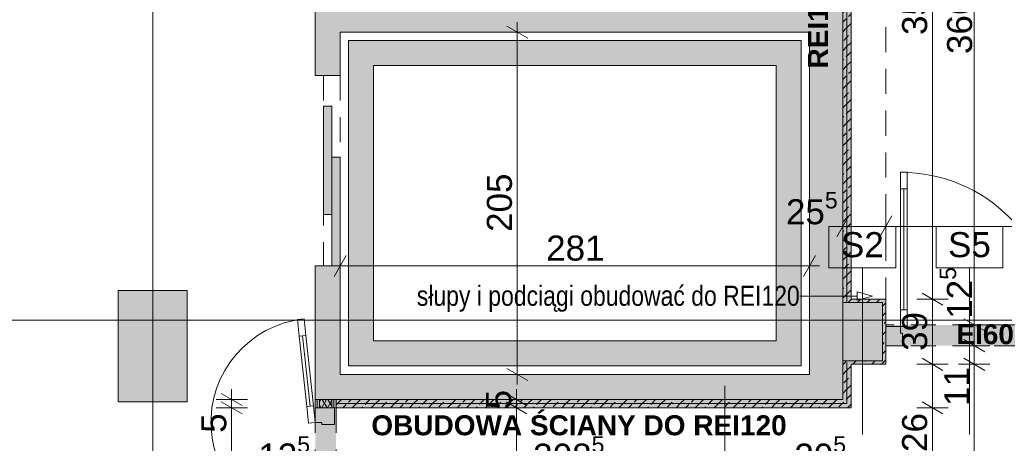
# Paper-space layout 'A-38 RZUT - PIĘTRO 8' of a CAD drawing. Header units: millimetres. Extents: x 0 to 800, y 0 to 500.
# Tile 14 of 22: x 345 to 463, y 172 to 223. Entities that reach past the tile are written whole.
import ezdxf
from ezdxf.xclip import XClip

# ---------------------------------------------------------------- set-up
doc = ezdxf.new("R2010")
doc.units = ezdxf.units.MM
doc.header["$MEASUREMENT"] = 0
doc.header["$XCLIPFRAME"] = 0
for name, pattern in [('ACAD_ISO03W100', [300, 120, -180]), ('DASHDOTX2', [1000, 500, -250, 0, -250]), ('Przer. długie kreski', [2.5, 1.5, -1]), ('PRZERYWANA_DU_A', [550, 350, -200])]:
    doc.linetypes.add(name, pattern=pattern)
for name, color, linetype, lineweight in [('A_linie przekroju_Nr_pióra__1', 7, 'Continuous', 20), ('A_winda_Nr_pióra__1', 7, 'Continuous', 20), ('A_wymiary_Nr_pióra__1', 7, 'Continuous', 20), ('A_wymiary_Nr_pióra__2', 8, 'Continuous', 13), ('A_ściany proj_Nr_pióra__1', 7, 'Continuous', 20), ('A_ściany proj_Nr_pióra__2', 8, 'Continuous', 13), ('A_ściany_Nr_pióra__1', 7, 'Continuous', 20), ('Drzwi Archicad_Nr_pióra__1', 7, 'Continuous', 20), ('Drzwi Archicad_Nr_pióra__3', 252, 'Continuous', 13)]:
    doc.layers.add(name, color=color, linetype=linetype, lineweight=lineweight)
for name, color, linetype, lineweight, true_color in [('A_opis ścian_Nr_pióra__19', 7, 'Continuous', 5, 0x191919), ('A_opis_Nr_pióra__10', 7, 'Continuous', 13, 0x4b4b4b), ('A_opis_Nr_pióra__255', 7, 'Continuous', 15, 0x242424), ('A_osie_Nr_pióra__16', 7, 'Continuous', 5, 0x0f0f0f), ('A_ppoż proj_Nr_pióra__10', 7, 'Continuous', 13, 0x4b4b4b), ('A_ppoż proj_Nr_pióra__8', 7, 'Continuous', 13, 0x4c4c4c), ('A_ściany proj_Nr_pióra__10', 7, 'Continuous', 13, 0x4b4b4b), ('A_ściany proj_Nr_pióra__21', 7, 'Continuous', 5, 0xb0b0b0)]:
    doc.layers.add(name, color=color, linetype=linetype, lineweight=lineweight, true_color=true_color)
for name, color, linetype in [('A_podrys', 7, 'Continuous'), ('A_ppoż', 7, 'Continuous'), ('A_ppoż proj', 7, 'Continuous'), ('A_winda', 7, 'Continuous'), ('A_ściany', 7, 'Continuous'), ('A_ściany proj', 7, 'Continuous')]:
    doc.layers.add(name, color=color, linetype=linetype)
doc.styles.add('STYL_AUTOMATYCZNY_1', font='arial.ttf')
doc.styles.add('STYL_AUTOMATYCZNY_2', font='ARIALN.TTF')
doc.styles.add('STYL_AUTOMATYCZNY_3', font='arial.ttf')
doc.styles.add('STYL_AUTOMATYCZNY_5', font='arial.ttf')
pattern_1 = [(45, (-3189.4131, -631.401), (-1.1404925, 1.1404925), []), (45, (-3188.2726, -631.401), (-1.1404925, 1.1404925), [0.80646, -0.40322])]
pattern_2 = [(0, (-3189.413, -631.401), (0, 2), [0, -2])]

# ---------------------------------------------------------------- blocks, each defined once
blk = doc.blocks.new('Rysunek_1_1', base_point=(-3189.41, -631.4))
at = {"layer": 'A_ppoż', "linetype": 'Continuous', "lineweight": 0, "true_color": 0x121212}
for points in [[(448.95, 183.68), (490.05, 183.68), (490.05, 186.18), (448.95, 186.18)], [(380.63, 137.23), (383.13, 137.23), (383.13, 177.25), (380.63, 177.25)]]:
    blk.add_hatch(color=250, dxfattribs=at).paths.add_polyline_path(points)
at = {"layer": 'A_ppoż proj', "linetype": 'Continuous', "lineweight": 0, "true_color": 0x121212}
blk.add_hatch(color=250, dxfattribs=at).paths.add_polyline_path([(357.18, 269.25), (356.65, 269.25), (356.65, 253.75), (365.71, 253.75), (365.71, 265.25), (380.63, 265.25), (380.63, 266.25), (365.31, 266.25), (365.31, 254.15), (357.05, 254.15), (357.05, 268.25), (357.18, 268.25), (359.68, 268.25), (441.55, 268.25), (441.55, 266.85), (448.55, 266.85), (448.55, 259.85), (443.81, 259.85), (443.81, 188.85), (448.55, 188.85), (448.55, 181.85), (443.81, 181.85), (443.81, 177.25), (380.63, 177.25), (380.63, 176.25), (444.81, 176.25), (444.81, 181.45), (448.95, 181.45), (448.95, 189.25), (444.81, 189.25), (444.81, 259.45), (448.95, 259.45), (448.95, 267.85), (442.55, 267.85), (442.55, 269.25), (359.68, 269.25), (359.68, 308.25), (357.18, 308.25)])
at = {"layer": 'A_winda', "linetype": 'Continuous', "lineweight": 0, "true_color": 0xfdfdfd}
h = blk.add_hatch(color=7, dxfattribs=at)
h.paths.add_polyline_path([(384.63, 220.25), (384.63, 181.25), (438.81, 181.25), (438.81, 220.25)])
h.paths.add_polyline_path([(435.81, 217.25), (435.81, 184.25), (387.63, 184.25), (387.63, 217.25)], flags=0)
for points in [[(381.63, 212.39), (381.63, 199.39), (382.63, 199.39), (382.63, 212.39)], [(382.63, 206.27), (382.63, 193.27), (383.63, 193.27), (383.63, 206.27)]]:
    blk.add_hatch(color=7, dxfattribs=at).paths.add_polyline_path(points)
at = {"layer": 'A_ściany', "linetype": 'Continuous', "lineweight": 0, "true_color": 0x000000}
for points in [[(439.81, 262.11), (439.81, 180.25), (443.81, 177.25), (443.81, 266.85)], [(380.63, 228.07), (380.63, 216.07), (383.63, 216.07), (383.63, 228.07)], [(383.63, 221.25), (439.81, 221.25), (439.81, 224.25), (383.63, 224.25)], [(380.63, 177.25), (383.63, 180.25), (383.63, 193.27), (380.63, 193.27)], [(357.05, 190.28), (357.05, 176.97), (365.31, 176.97), (365.31, 190.28)], [(443.81, 188.85), (443.81, 181.85), (448.55, 181.85), (448.55, 188.85)], [(439.81, 180.25), (383.63, 180.25), (380.63, 177.25), (443.81, 177.25)]]:
    blk.add_hatch(color=18, dxfattribs=at).paths.add_polyline_path(points)
at = {"layer": 'A_ściany proj', "linetype": 'Continuous', "lineweight": 0, "true_color": 0x4b4b4b}
h = blk.add_hatch(dxfattribs=at)
h.set_pattern_fill('FP_65_0001', color=251, style=0, pattern_type=2)
h.set_pattern_definition(pattern_1)
h.paths.add_polyline_path([(443.81, 259.85), (443.81, 188.85), (444.31, 189.05), (444.31, 259.65)])
h = blk.add_hatch(dxfattribs=at)
h.set_pattern_fill('FP_65_0001', color=251, style=0, pattern_type=2)
h.set_pattern_definition(pattern_1)
h.paths.add_polyline_path([(444.81, 189.25), (444.81, 259.45), (444.31, 259.45), (444.31, 189.25)])
h = blk.add_hatch(dxfattribs=at)
h.set_pattern_fill('FP_65_0001', color=251, style=0, pattern_type=2)
h.set_pattern_definition(pattern_1)
h.paths.add_polyline_path([(443.81, 188.85), (444.31, 188.85), (444.31, 189.05)])
h = blk.add_hatch(dxfattribs=at)
h.set_pattern_fill('FP_65_0001', color=251, style=0, pattern_type=2)
h.set_pattern_definition(pattern_1)
h.paths.add_polyline_path([(444.81, 189.25), (444.31, 189.05), (444.31, 188.85), (444.81, 188.85)])
h = blk.add_hatch(dxfattribs=at)
h.set_pattern_fill('FP_65_0001', color=251, style=0, pattern_type=2)
h.set_pattern_definition(pattern_1)
h.paths.add_polyline_path([(444.31, 189.05), (444.81, 189.25), (444.31, 189.25)])
h = blk.add_hatch(dxfattribs=at)
h.set_pattern_fill('FP_65_0001', color=251, style=0, pattern_type=2)
h.set_pattern_definition(pattern_1)
h.paths.add_polyline_path([(444.81, 188.85), (448.55, 188.85), (448.95, 189.25), (444.81, 189.25)])
h = blk.add_hatch(dxfattribs=at)
h.set_pattern_fill('FP_65_0001', color=251, style=0, pattern_type=2)
h.set_pattern_definition(pattern_1)
h.paths.add_polyline_path([(448.55, 188.85), (448.55, 181.85), (448.95, 181.85), (448.95, 189.25)])
h = blk.add_hatch(dxfattribs=at)
h.set_pattern_fill('FP_65_0001', color=251, style=0, pattern_type=2)
h.set_pattern_definition(pattern_1)
h.paths.add_polyline_path([(444.31, 181.85), (443.81, 181.85), (444.31, 181.65)])
h = blk.add_hatch(dxfattribs=at)
h.set_pattern_fill('FP_65_0001', color=251, style=0, pattern_type=2)
h.set_pattern_definition(pattern_1)
h.paths.add_polyline_path([(443.81, 181.85), (443.81, 177.25), (444.31, 176.75), (444.31, 181.65)])
h = blk.add_hatch(dxfattribs=at)
h.set_pattern_fill('FP_65_0001', color=251, style=0, pattern_type=2)
h.set_pattern_definition(pattern_1)
h.paths.add_polyline_path([(444.31, 181.85), (444.31, 181.65), (444.81, 181.45), (444.81, 181.85)])
h = blk.add_hatch(dxfattribs=at)
h.set_pattern_fill('FP_65_0001', color=251, style=0, pattern_type=2)
h.set_pattern_definition(pattern_1)
h.paths.add_polyline_path([(444.81, 181.45), (444.31, 181.65), (444.31, 181.45)])
h = blk.add_hatch(dxfattribs=at)
h.set_pattern_fill('FP_65_0001', color=251, style=0, pattern_type=2)
h.set_pattern_definition(pattern_1)
h.paths.add_polyline_path([(444.81, 181.45), (448.95, 181.45), (448.95, 181.85), (444.81, 181.85)])
h = blk.add_hatch(dxfattribs=at)
h.set_pattern_fill('FP_65_0001', color=251, style=0, pattern_type=2)
h.set_pattern_definition(pattern_1)
h.paths.add_polyline_path([(444.31, 181.45), (444.31, 176.75), (444.81, 176.25), (444.81, 181.45)])
at = {"layer": 'A_ściany proj', "linetype": 'Continuous', "lineweight": 13}
h = blk.add_hatch(dxfattribs=at)
h.set_pattern_fill('gypsum_0001', color=8, style=0, pattern_type=2)
h.set_pattern_definition(pattern_2)
h.paths.add_polyline_path([(380.63, 177.25), (380.63, 176.25), (380.88, 176.25), (380.88, 177.25)])
h = blk.add_hatch(dxfattribs=at)
h.set_pattern_fill('gypsum_0001', color=8, style=0, pattern_type=2)
h.set_pattern_definition(pattern_2)
h.paths.add_polyline_path([(381.13, 177.25), (380.88, 177.25), (380.88, 176.25), (381.13, 176.25)])
h = blk.add_hatch(dxfattribs=at)
h.set_pattern_fill('batt_insulation_0001', color=8, style=0, pattern_type=2)
h.set_pattern_definition([(60, (-3189.4131, -631.40095), (-0.51961524, 0.3), []), (120, (-3189.4131, -631.40095), (0.51961524, 0.3), [])])
h.paths.add_polyline_path([(381.13, 177.25), (381.13, 176.25), (382.63, 176.25), (382.63, 177.25)])
h = blk.add_hatch(dxfattribs=at)
h.set_pattern_fill('gypsum_0001', color=8, style=0, pattern_type=2)
h.set_pattern_definition(pattern_2)
h.paths.add_polyline_path([(382.63, 177.25), (382.63, 176.25), (382.88, 176.25), (382.88, 177.25)])
h = blk.add_hatch(dxfattribs=at)
h.set_pattern_fill('gypsum_0001', color=8, style=0, pattern_type=2)
h.set_pattern_definition(pattern_2)
h.paths.add_polyline_path([(382.88, 177.25), (382.88, 176.25), (383.13, 176.25), (383.13, 177.25)])
at = {"layer": 'A_ściany proj', "linetype": 'Continuous', "lineweight": 0, "true_color": 0x4b4b4b}
h = blk.add_hatch(dxfattribs=at)
h.set_pattern_fill('FP_65_0001', color=251, style=0, pattern_type=2)
h.set_pattern_definition(pattern_1)
h.paths.add_polyline_path([(443.81, 177.25), (383.13, 177.25), (383.13, 176.75), (444.31, 176.75)])
h = blk.add_hatch(dxfattribs=at)
h.set_pattern_fill('FP_65_0001', color=251, style=0, pattern_type=2)
h.set_pattern_definition(pattern_1)
h.paths.add_polyline_path([(383.13, 176.25), (444.81, 176.25), (444.31, 176.75), (383.13, 176.75)])
at = {"layer": 'A_linie przekroju_Nr_pióra__1', "color": 7, "linetype": 'ACAD_ISO03W100', "lineweight": 20, "ltscale": 2}
blk.add_line((87.04, 202.41), (544.97, 202.41), dxfattribs=at)
at = {"layer": 'A_opis ścian_Nr_pióra__19', "color": 250, "linetype": 'Continuous', "lineweight": 5, "ltscale": 2, "true_color": 0x191919}
for p, q in [((450.15, 197.98), (442.15, 197.98)), ((442.15, 197.98), (442.15, 193.03)), ((450.15, 193.03), (450.15, 197.98)), ((462.97, 197.98), (454.97, 197.98)), ((454.97, 197.98), (454.97, 193.03)), ((462.97, 193.03), (462.97, 197.98)), ((442.15, 193.03), (450.15, 193.03)), ((446.15, 193.03), (446.15, 173.03)), ((454.97, 193.03), (462.97, 193.03)), ((458.97, 193.03), (458.97, 173.03)), ((429.67, 158.86), (429.67, 178.86))]:
    blk.add_line(p, q, dxfattribs=at)
at = {"layer": 'A_opis_Nr_pióra__255', "color": 250, "linetype": 'Continuous', "lineweight": 15, "ltscale": 2, "true_color": 0x242424}
for p, q in [((445.51, 189.13), (445.51, 190.13)), ((447.37, 189.63), (445.51, 190.13)), ((438.81, 189.63), (438.65, 189.63)), ((445.51, 189.63), (438.81, 189.63)), ((447.37, 189.63), (445.51, 189.13))]:
    blk.add_line(p, q, dxfattribs=at)
at = {"layer": 'A_osie_Nr_pióra__16', "color": 250, "linetype": 'DASHDOTX2', "lineweight": 5, "ltscale": 2, "true_color": 0x0f0f0f}
for p, q in [((361.18, 425.66), (361.18, 126.75)), ((544.97, 186.75), (100.57, 186.75))]:
    blk.add_line(p, q, dxfattribs=at)
at = {"layer": 'A_ppoż proj_Nr_pióra__10', "color": 251, "linetype": 'Przer. długie kreski', "lineweight": 13, "ltscale": 2, "true_color": 0x4b4b4b}
blk.add_line((448.95, 188.85), (448.95, 259.85), dxfattribs=at)
at = {"layer": 'A_winda_Nr_pióra__1', "color": 7, "linetype": 'Przer. długie kreski', "lineweight": 20, "ltscale": 2}
for p, q in [((381.63, 216.07), (381.63, 193.27)), ((383.63, 216.07), (383.63, 194.07))]:
    blk.add_line(p, q, dxfattribs=at)
at = {"layer": 'A_winda_Nr_pióra__1', "color": 7, "linetype": 'PRZERYWANA_DU_A', "lineweight": 20, "ltscale": 2, "flags": 128}
for points in [[(384.63, 220.25), (438.81, 220.25), (438.81, 181.25), (384.63, 181.25)], [(435.81, 217.25), (435.81, 184.25), (387.63, 184.25), (387.63, 217.25)]]:
    blk.add_lwpolyline(points, close=True, dxfattribs=at)
at = {"layer": 'A_winda_Nr_pióra__1', "color": 7, "linetype": 'Continuous', "lineweight": 20, "ltscale": 2, "flags": 128}
for points in [[(381.63, 212.39), (381.63, 199.39), (382.63, 199.39), (382.63, 212.39)], [(382.63, 206.27), (382.63, 193.27), (383.63, 193.27), (383.63, 206.27)]]:
    blk.add_lwpolyline(points, close=True, dxfattribs=at)
at = {"layer": 'A_wymiary_Nr_pióra__1', "color": 7, "linetype": 'Continuous', "lineweight": 20, "ltscale": 2}
for p, q in [((406.08, 220.53), (403.58, 221.97)), ((444.53, 199.23), (443.09, 196.73)), ((449.67, 199.23), (448.23, 196.73)), ((384.35, 194.49), (382.91, 191.99)), ((439.09, 191.99), (440.53, 194.49)), ((453.3, 189.97), (455.8, 188.53)), ((458.3, 186.91), (460.8, 185.46)), ((458.3, 184.41), (460.8, 182.96)), ((453.3, 182.17), (455.8, 180.73)), ((458.3, 182.17), (460.8, 180.73)), ((403.58, 180.97), (406.08, 179.53)), ((369.38, 177.97), (371.88, 176.53)), ((371.88, 175.53), (369.38, 176.97)), ((403.49, 177.97), (405.99, 176.53)), ((405.99, 175.53), (403.49, 176.97)), ((453.3, 176.97), (455.8, 175.53))]:
    blk.add_line(p, q, dxfattribs=at)
at = {"layer": 'A_wymiary_Nr_pióra__2', "color": 8, "linetype": 'Continuous', "lineweight": 13, "ltscale": 2}
for p, q in [((454.55, 189.25), (454.55, 259.45)), ((459.55, 186.18), (459.55, 259.45)), ((404.83, 221.25), (404.83, 222.47)), ((406.71, 221.25), (402.96, 221.25)), ((404.83, 180.25), (404.83, 221.25)), ((443.81, 196.1), (443.81, 199.85)), ((448.95, 196.1), (448.95, 199.85)), ((442.59, 197.98), (443.81, 197.98)), ((443.81, 197.98), (448.95, 197.98)), ((448.95, 197.98), (490.05, 197.98)), ((383.63, 191.36), (383.63, 195.11)), ((439.81, 191.36), (439.81, 195.11)), ((382.41, 193.24), (383.63, 193.24)), ((383.63, 193.24), (439.81, 193.24)), ((439.81, 193.24), (441.03, 193.24)), ((456.42, 189.25), (452.67, 189.25)), ((454.55, 181.45), (454.55, 189.25)), ((461.42, 186.18), (457.67, 186.18)), ((459.55, 183.68), (459.55, 186.18)), ((461.42, 183.68), (457.67, 183.68)), ((459.55, 181.45), (459.55, 183.68)), ((456.42, 181.45), (452.67, 181.45)), ((454.55, 176.25), (454.55, 181.45)), ((461.42, 181.45), (457.67, 181.45)), ((459.55, 137.25), (459.55, 181.45)), ((406.71, 180.25), (402.96, 180.25)), ((404.83, 179.03), (404.83, 180.25)), ((370.63, 177.25), (370.63, 178.47)), ((404.74, 177.25), (404.74, 178.47)), ((372.51, 177.25), (368.76, 177.25)), ((370.63, 176.25), (370.63, 177.25)), ((406.61, 177.25), (402.86, 177.25)), ((404.74, 176.25), (404.74, 177.25)), ((372.51, 176.25), (368.76, 176.25)), ((370.63, 138.25), (370.63, 176.25)), ((406.61, 176.25), (402.86, 176.25)), ((404.74, 137.25), (404.74, 176.25)), ((456.42, 176.25), (452.67, 176.25)), ((454.55, 137.25), (454.55, 176.25))]:
    blk.add_line(p, q, dxfattribs=at)
at = {"layer": 'A_ściany proj_Nr_pióra__1', "color": 7, "linetype": 'Continuous', "lineweight": 20, "ltscale": 2, "flags": 128}
for points in [[(443.81, 259.85), (443.81, 188.85)], [(444.81, 189.25), (444.81, 259.45)], [(448.95, 189.25), (444.81, 189.25)], [(444.81, 188.85), (448.55, 188.85)], [(448.55, 188.85), (448.55, 181.85)], [(448.95, 181.85), (448.95, 189.25)], [(443.81, 181.85), (443.81, 177.25)], [(448.55, 181.85), (444.81, 181.85)], [(444.81, 181.45), (448.95, 181.45)], [(444.81, 176.25), (444.81, 181.45)], [(380.63, 177.25), (380.63, 176.25)], [(443.81, 177.25), (383.13, 177.25)], [(383.13, 176.25), (383.13, 177.25)], [(383.13, 176.25), (444.81, 176.25)]]:
    blk.add_lwpolyline(points, dxfattribs=at)
at = {"layer": 'A_ściany proj_Nr_pióra__10', "color": 251, "linetype": 'Continuous', "lineweight": 13, "ltscale": 2, "true_color": 0x4b4b4b}
for p, q in [((444.31, 259.65), (444.31, 189.05)), ((444.31, 189.05), (444.31, 259.65)), ((444.31, 189.05), (444.31, 188.85)), ((444.31, 181.65), (444.31, 176.75)), ((444.31, 176.75), (444.31, 181.65)), ((444.31, 176.75), (383.13, 176.75)), ((383.13, 176.75), (444.31, 176.75))]:
    blk.add_line(p, q, dxfattribs=at)
at = {"layer": 'A_ściany proj_Nr_pióra__2', "color": 8, "linetype": 'Continuous', "lineweight": 13, "ltscale": 2, "flags": 128}
for points in [[(443.81, 188.85), (444.31, 188.85)], [(444.31, 188.85), (444.81, 188.85)], [(443.81, 181.85), (444.31, 181.85)], [(444.31, 181.85), (444.81, 181.85)], [(448.95, 181.85), (448.95, 181.45)], [(383.13, 177.25), (383.13, 176.75)], [(383.13, 176.75), (383.13, 176.25)]]:
    blk.add_lwpolyline(points, dxfattribs=at)
at = {"layer": 'A_ściany proj_Nr_pióra__21', "color": 253, "linetype": 'Continuous', "lineweight": 5, "ltscale": 2, "true_color": 0xb0b0b0}
for p, q in [((448.95, 185.98), (448.95, 186.18)), ((448.95, 185.93), (448.95, 185.98)), ((448.95, 185.68), (448.95, 185.93)), ((448.95, 184.18), (448.95, 185.68)), ((448.95, 183.93), (448.95, 184.18)), ((448.95, 183.68), (448.95, 183.93)), ((380.88, 177.25), (380.88, 176.25)), ((381.13, 177.25), (381.13, 176.25)), ((382.63, 176.25), (382.63, 177.25)), ((382.88, 176.25), (382.88, 177.25)), ((380.63, 176.25), (380.88, 176.25)), ((380.88, 176.25), (381.13, 176.25)), ((381.13, 176.25), (382.63, 176.25)), ((382.63, 176.25), (382.88, 176.25)), ((382.88, 176.25), (382.93, 176.25)), ((382.93, 176.25), (383.13, 176.25))]:
    blk.add_line(p, q, dxfattribs=at)
at = {"layer": 'A_ściany proj_Nr_pióra__21', "color": 253, "linetype": 'Continuous', "lineweight": 5, "ltscale": 2, "true_color": 0xb0b0b0, "flags": 128}
for points in [[(380.88, 177.25), (380.63, 177.25)], [(381.13, 177.25), (380.88, 177.25)], [(382.63, 177.25), (381.13, 177.25)], [(382.88, 177.25), (382.63, 177.25)], [(383.13, 177.25), (382.88, 177.25)]]:
    blk.add_lwpolyline(points, dxfattribs=at)
at = {"layer": 'A_ściany_Nr_pióra__1', "color": 7, "linetype": 'Continuous', "lineweight": 20, "ltscale": 2}
for p, q in [((383.63, 216.07), (380.63, 216.07)), ((383.63, 193.27), (380.63, 193.27))]:
    blk.add_line(p, q, dxfattribs=at)
at = {"layer": 'A_ściany_Nr_pióra__1', "color": 7, "linetype": 'Continuous', "lineweight": 20, "ltscale": 2, "flags": 128}
for points in [[(443.81, 177.25), (443.81, 266.85)], [(380.63, 228.07), (380.63, 216.07)], [(383.63, 216.07), (383.63, 221.25)], [(383.63, 221.25), (439.81, 221.25)], [(439.81, 221.25), (439.81, 180.25)], [(380.63, 193.27), (380.63, 177.25)], [(383.63, 180.25), (383.63, 193.27)], [(357.05, 190.28), (357.05, 176.97)], [(365.31, 190.28), (357.05, 190.28)], [(365.31, 176.97), (365.31, 190.28)], [(443.81, 188.85), (443.81, 181.85)], [(448.55, 188.85), (443.81, 188.85)], [(448.55, 181.85), (448.55, 188.85)], [(443.81, 181.85), (448.55, 181.85)], [(439.81, 180.25), (383.63, 180.25)], [(357.05, 176.97), (365.31, 176.97)], [(380.63, 177.25), (443.81, 177.25)]]:
    blk.add_lwpolyline(points, dxfattribs=at)
at = {"layer": 'Drzwi Archicad_Nr_pióra__1', "color": 7, "linetype": 'Continuous', "lineweight": 20, "ltscale": 2}
for p, q in [((383.63, 216.07), (380.63, 216.07)), ((383.63, 193.27), (380.63, 193.27))]:
    blk.add_line(p, q, dxfattribs=at)
at = {"layer": 'Drzwi Archicad_Nr_pióra__3', "color": 252, "linetype": 'Continuous', "lineweight": 13, "ltscale": 2}
for p, q in [((450.71, 204.46), (450.71, 202.46)), ((451.51, 204.46), (450.71, 204.46)), ((451.51, 202.46), (451.51, 204.46)), ((450.71, 202.46), (451.51, 202.46)), ((451.11, 202.46), (451.11, 187.98)), ((451.51, 187.98), (450.71, 187.98)), ((450.71, 187.98), (450.71, 185.98)), ((451.51, 185.98), (451.51, 187.98)), ((378.52, 186.81), (379.31, 186.9)), ((378.73, 184.83), (378.52, 186.81)), ((379.31, 186.9), (379.53, 184.91)), ((448.95, 185.98), (448.95, 186.18)), ((448.95, 183.68), (448.95, 185.98)), ((448.95, 185.98), (450.71, 185.98)), ((448.95, 185.93), (448.95, 185.98)), ((448.95, 185.93), (448.95, 185.98)), ((448.95, 185.68), (448.95, 185.93)), ((448.95, 185.68), (448.95, 185.93)), ((448.95, 184.18), (448.95, 185.68)), ((448.95, 184.18), (448.95, 185.68)), ((450.71, 185.98), (450.71, 185.18)), ((450.71, 185.98), (451.51, 185.98)), ((450.71, 185.18), (450.95, 185.18)), ((450.95, 185.18), (450.95, 183.68)), ((379.53, 184.91), (378.73, 184.83)), ((379.13, 184.87), (380.02, 176.44)), ((448.95, 183.93), (448.95, 184.18)), ((448.95, 183.93), (448.95, 184.18)), ((448.95, 183.68), (448.95, 183.93)), ((448.95, 183.68), (448.95, 183.93)), ((450.95, 183.68), (448.95, 183.68)), ((379.62, 176.39), (380.42, 176.48)), ((379.84, 174.4), (379.62, 176.39)), ((380.42, 176.48), (380.63, 174.49)), ((380.63, 174.49), (380.63, 176.25)), ((380.63, 176.25), (382.93, 176.25)), ((380.63, 176.25), (380.88, 176.25)), ((380.63, 176.25), (380.88, 176.25)), ((380.88, 176.25), (381.13, 176.25)), ((380.88, 176.25), (381.13, 176.25)), ((381.13, 176.25), (382.63, 176.25)), ((381.13, 176.25), (382.63, 176.25)), ((382.63, 176.25), (382.88, 176.25)), ((382.63, 176.25), (382.88, 176.25)), ((382.88, 176.25), (382.93, 176.25)), ((382.88, 176.25), (382.93, 176.25)), ((382.93, 176.25), (382.93, 174.25)), ((382.93, 176.25), (383.13, 176.25)), ((380.63, 174.49), (379.84, 174.4)), ((381.43, 174.49), (380.63, 174.49)), ((381.43, 174.25), (381.43, 174.49)), ((382.93, 174.25), (381.43, 174.25))]:
    blk.add_line(p, q, dxfattribs=at)
at = {"layer": 'Drzwi Archicad_Nr_pióra__3', "color": 252, "linetype": 'Przer. długie kreski', "lineweight": 13, "ltscale": 2}
for p, q in [((489.95, 186.18), (448.95, 186.18)), ((489.95, 183.68), (448.95, 183.68)), ((380.63, 176.25), (380.63, 138.25)), ((383.13, 176.25), (383.13, 138.25))]:
    blk.add_line(p, q, dxfattribs=at)
at = {"layer": 'Drzwi Archicad_Nr_pióra__3', "color": 252, "linetype": 'Continuous', "lineweight": 13, "ltscale": 2, "flags": 128}
for points in [[(450.71, 202.46), (450.71, 187.98), (451.11, 187.98), (451.11, 202.46)], [(451.11, 202.46), (451.11, 187.98), (451.51, 187.98), (451.51, 202.46)], [(379.13, 184.87), (380.02, 176.44), (379.62, 176.39), (378.73, 184.83)], [(379.53, 184.91), (380.42, 176.48), (380.02, 176.44), (379.13, 184.87)]]:
    blk.add_lwpolyline(points, close=True, dxfattribs=at)
at = {"layer": 'Drzwi Archicad_Nr_pióra__3', "color": 252, "linetype": 'Continuous', "lineweight": 13, "ltscale": 2}
for centre, radius, start, end in [((450.71, 185.98), 18.48, 0, 90), ((380.63, 174.49), 12.48, 96.0548, 270)]:
    blk.add_arc(centre, radius, start, end, dxfattribs=at)
at = {"layer": 'A_opis ścian_Nr_pióra__19', "color": 250, "linetype": 'Continuous', "lineweight": 5, "true_color": 0x191919, "char_height": 3, "attachment_point": 2, "style": 'STYL_AUTOMATYCZNY_1'}
for s, insert in [('\\A1;{\\pqc;\\fArial|b0|i0|c238|p0;\\W1.000000;S2}', (446.15, 197.29)), ('\\A1;{\\pqc;\\fArial|b0|i0|c238|p0;\\W1.000000;S5}', (458.97, 197.29))]:
    blk.add_mtext(s, dxfattribs=dict(at, insert=insert))
at = {"layer": 'A_opis_Nr_pióra__10', "color": 251, "linetype": 'Continuous', "lineweight": 13, "true_color": 0x4b4b4b, "insert": (438.65, 189.3), "char_height": 2.4, "attachment_point": 6, "style": 'STYL_AUTOMATYCZNY_2'}
blk.add_mtext('\\A1;{\\pqr;\\fArial Narrow|b0|i0|c238|p0;\\W1.000000;słupy i podciągi obudować do REI120}', dxfattribs=at)
at = {"layer": 'A_ppoż proj_Nr_pióra__8', "color": 251, "linetype": 'Continuous', "lineweight": 13, "true_color": 0x4c4c4c, "insert": (440.86, 222.49), "char_height": 2.4, "attachment_point": 5, "rotation": 90, "style": 'STYL_AUTOMATYCZNY_3'}
blk.add_mtext('\\A1;{\\pqc;\\fArial|b1|i0|c238|p0;\\W1.000000;REI120}', dxfattribs=at)
at = {"layer": 'A_ppoż proj_Nr_pióra__8', "color": 251, "linetype": 'Continuous', "lineweight": 13, "true_color": 0x4c4c4c, "char_height": 2.4, "attachment_point": 5, "style": 'STYL_AUTOMATYCZNY_3'}
for s, insert in [('\\A1;{\\pqc;\\fArial|b1|i0|c238|p0;\\W1.000000;EI60}', (460.85, 185.05)), ('\\A1;{\\pqc;\\fArial|b1|i0|c238|p0;\\W1.000000;OBUDOWA ŚCIANY DO REI120}', (412.22, 174.13))]:
    blk.add_mtext(s, dxfattribs=dict(at, insert=insert))
at = {"layer": 'A_wymiary_Nr_pióra__1', "color": 7, "linetype": 'Continuous', "lineweight": 20, "char_height": 3, "attachment_point": 7, "rotation": 90, "style": 'STYL_AUTOMATYCZNY_1'}
for s, insert in [('\\A1;{\\pql;\\fArial|b0|i0|c238|p0;\\W1.000000;366\\fArial|b0|i0|c238|p0;\\W1.000000;\\A1{\\H.66x;\\S5^  ;}}', (460.17, 218.63)), ('\\A1;{\\pql;\\fArial|b0|i0|c238|p0;\\W1.000000;12\\fArial|b0|i0|c238|p0;\\W1.000000;\\A1{\\H.66x;\\S5^  ;}}', (460.15, 186.91))]:
    blk.add_mtext(s, dxfattribs=dict(at, insert=insert))
at = {"layer": 'A_wymiary_Nr_pióra__1', "color": 7, "linetype": 'Continuous', "lineweight": 20, "char_height": 3, "attachment_point": 7, "rotation": 90, "style": 'STYL_AUTOMATYCZNY_5'}
for s, insert, width in [('\\A1;{\\pql;\\fArial|b0|i0|c238|p0;\\W1.000000;351}', (453.95, 220.92), 6.8645), ('\\A1;{\\pql;\\fArial|b0|i0|c238|p0;\\W1.000000;205}', (404.23, 197.32), 6.8645), ('\\A1;{\\pql;\\fArial|b0|i0|c238|p0;\\W1.000000;39}', (453.95, 183.06), 4.5763), ('\\A1;{\\pql;\\fArial|b0|i0|c238|p0;\\W1.000000;11}', (458.95, 176.46), 4.271), ('\\A1;{\\pql;\\fArial|b0|i0|c238|p0;\\W1.000000;5}', (404.14, 176.05), 2.2882), ('\\A1;{\\pql;\\fArial|b0|i0|c238|p0;\\W1.000000;5}', (370.03, 173.24), 2.2882), ('\\A1;{\\pql;\\fArial|b0|i0|c238|p0;\\W1.000000;26}', (453.95, 170.95), 4.5763)]:
    blk.add_mtext(s, dxfattribs=dict(at, insert=insert, width=width))
at = {"layer": 'A_wymiary_Nr_pióra__1', "color": 7, "linetype": 'Continuous', "lineweight": 20, "char_height": 3, "attachment_point": 7, "style": 'STYL_AUTOMATYCZNY_1'}
for s, insert in [('\\A1;{\\pql;\\fArial|b0|i0|c238|p0;\\W1.000000;25\\fArial|b0|i0|c238|p0;\\W1.000000;\\A1{\\H.66x;\\S5^  ;}}', (437, 197.36)), ('\\A1;{\\pql;\\fArial|b0|i0|c238|p0;\\W1.000000;12\\fArial|b0|i0|c238|p0;\\W1.000000;\\A1{\\H.66x;\\S5^  ;}}', (373.82, 168.09)), ('\\A1;{\\pql;\\fArial|b0|i0|c238|p0;\\W1.000000;308\\fArial|b0|i0|c238|p0;\\W1.000000;\\A1{\\H.66x;\\S5^  ;}}', (406.74, 168.07)), ('\\A1;{\\pql;\\fArial|b0|i0|c238|p0;\\W1.000000;20\\fArial|b0|i0|c238|p0;\\W1.000000;\\A1{\\H.66x;\\S5^  ;}}', (438, 168.07)), ('\\A1;{\\pql;\\fArial|b0|i0|c238|p0;\\W1.000000;40\\fArial|b0|i0|c238|p0;\\W1.000000;\\A1{\\H.66x;\\S5^  ;}}', (358.07, 160.89)), ('\\A1;{\\pql;\\fArial|b0|i0|c238|p0;\\W1.000000;77\\fArial|b0|i0|c238|p0;\\W1.000000;\\A1{\\H.66x;\\S5^  ;}}', (369.86, 160.9))]:
    blk.add_mtext(s, dxfattribs=dict(at, insert=insert))
at = {"layer": 'A_wymiary_Nr_pióra__1', "color": 7, "linetype": 'Continuous', "lineweight": 20, "insert": (408.29, 193.84), "char_height": 3, "width": 6.8645, "attachment_point": 7, "style": 'STYL_AUTOMATYCZNY_5'}
blk.add_mtext('\\A1;{\\pql;\\fArial|b0|i0|c238|p0;\\W1.000000;281}', dxfattribs=at)

psp = doc.layouts.new('A-38 RZUT - PIĘTRO 8')

# ---------------------------------------------------------------- block references
at = {"layer": 'A_podrys', "color": 37, "linetype": 'Continuous', "lineweight": 5, "true_color": 0x656532}
ref = psp.add_blockref('Rysunek_1_1', (-3189.41, -631.4), dxfattribs=at)
XClip(ref).set_block_clipping_path([(48.069637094, 126.7487186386), (544.9695795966, 478.1668323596)])

doc.saveas('drawing.dxf')
